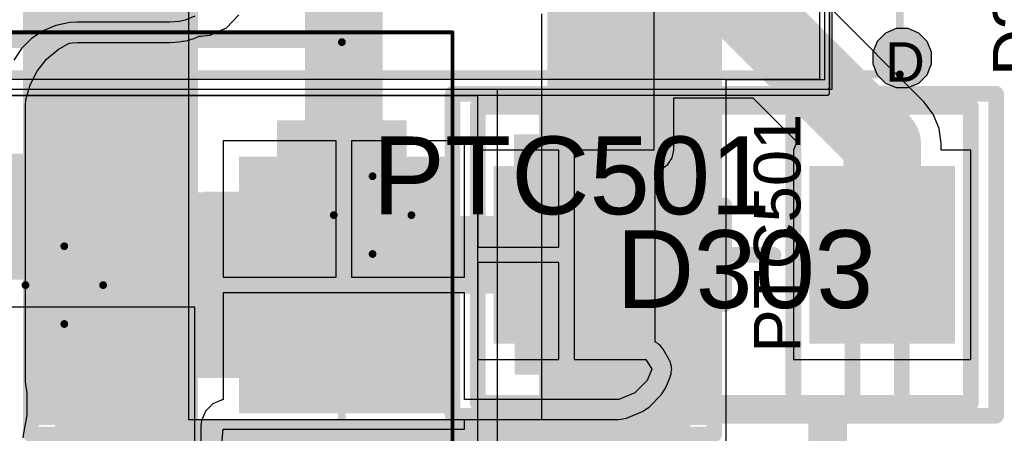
# Model space of a CAD drawing. Header units: inches. Extents: x -6 to 11.2, y -2.2 to 8.3.
# Tile 117 of 256: x 1.49 to 1.989, y 2.16 to 2.37. Entities that reach past the tile are written whole.
import ezdxf

# ---------------------------------------------------------------- set-up
doc = ezdxf.new("R2010")
doc.units = ezdxf.units.IN
doc.header["$MEASUREMENT"] = 0
for name, color, linetype in [('Board Layer Stack Bottom Overlay', 54, 'Continuous'), ('Board Layer Stack Bottom Solder', 6, 'Continuous'), ('Bottom Assembly', 56, 'Continuous'), ('Bottom Comp Body -Top13)-Comp Body -Bot14)', 56, 'Continuous'), ('Bottom Courtyard -Top15)-Courtyard -Bot16)', 56, 'Continuous'), ('Bottom Paste', 16, 'Continuous'), ('Drill Drawing', 1, 'Continuous'), ('Layer  6- Inner', 156, 'Continuous'), ('Layer 1- Top', 1, 'Continuous'), ('Layer 3- Inner', 16, 'Continuous'), ('Layer 4- Inner', 76, 'Continuous'), ('Layer 5- Inner', 90, 'Continuous'), ('Layer 7- PWR', 76, 'Continuous'), ('Layer 8- Bottom', 5, 'Continuous'), ('Top Assembly', 56, 'Continuous'), ('Top Comp Body -Top13)-Comp Body -Bot14)', 56, 'Continuous'), ('Top Component Center', 56, 'Continuous'), ('Top Courtyard -Top15)-Courtyard -Bot16)', 56, 'Continuous'), ('Top Overlay', 2, 'Continuous'), ('Top Paste', 8, 'Continuous'), ('Top Solder', 216, 'Continuous'), ('Via Holes', 16, 'Continuous')]:
    doc.layers.add(name, color=color, linetype=linetype)
doc.styles.add('Arial', font='txt', dxfattribs={"height": 0.2})

# ---------------------------------------------------------------- blocks, each defined once
blk = doc.blocks.new('1843622_B_44')
at = {"layer": 'Bottom Courtyard -Top15)-Courtyard -Bot16)'}
for points in [[(-0.13583, 0.15748, 0.00394, 0.00394, 0), (-0.13583, -0.20669, 0.00394, 0.00394, 0)], [(0.54921, 0.15748, 0.00394, 0.00394, 0), (-0.13583, 0.15748, 0.00394, 0.00394, 0)]]:
    blk.add_lwpolyline(points, format="xyseb", dxfattribs=at)
blk.add_lwpolyline([(-0.13681, 0.15748, 0.00197, 0.00197, 1), (-0.13484, 0.15748, 0.00197, 0.00197, 1)], format="xyseb", close=True, dxfattribs=at)
blk.add_lwpolyline([(-0.13681, 0.15748, 0.00197, 0.00197, 1), (-0.13484, 0.15748, 0.00197, 0.00197, 1)], format="xyseb", close=True, dxfattribs=at)
blk = doc.blocks.new('FP_2920L100PR_MFG_86')
at = {"layer": 'Layer 1- Top'}
for points in [[(-0.16929, 0.10433), (-0.09055, 0.10433), (-0.09055, -0.10433), (-0.16929, -0.10433)], [(0.09055, 0.10433), (0.16929, 0.10433), (0.16929, -0.10433), (0.09055, -0.10433)]]:
    blk.add_hatch(color=7, dxfattribs=at).paths.add_polyline_path(points)
at = {"layer": 'Top Paste'}
for points in [[(-0.16929, 0.10433), (-0.09055, 0.10433), (-0.09055, -0.10433), (-0.16929, -0.10433)], [(0.09055, 0.10433), (0.16929, 0.10433), (0.16929, -0.10433), (0.09055, -0.10433)]]:
    blk.add_hatch(color=8, dxfattribs=at).paths.add_polyline_path(points)
at = {"layer": 'Top Solder'}
for points in [[(-0.17126, 0.1063), (-0.08858, 0.1063), (-0.08858, -0.1063), (-0.17126, -0.1063)], [(0.08858, 0.1063), (0.17126, 0.1063), (0.17126, -0.1063), (0.08858, -0.1063)]]:
    blk.add_hatch(color=216, dxfattribs=at).paths.add_polyline_path(points)
at = {"layer": 'Top Assembly'}
for points in [[(-0.17323, 0.11102, 0.00787, 0.00787, 0), (0.17323, 0.11102, 0.00787, 0.00787, 0)], [(-0.17323, -0.11102, 0.00787, 0.00787, 0), (-0.17323, 0.11102, 0.00787, 0.00787, 0)], [(0.17323, -0.11102, 0.00787, 0.00787, 0), (0.17323, 0.11102, 0.00787, 0.00787, 0)], [(-0.17323, -0.11102, 0.00787, 0.00787, 0), (0.17323, -0.11102, 0.00787, 0.00787, 0)]]:
    blk.add_lwpolyline(points, format="xyseb", dxfattribs=at)
for points in [[(-0.1752, 0.11102, 0.00394, 0.00394, 1), (-0.17126, 0.11102, 0.00394, 0.00394, 1)], [(-0.1752, 0.11102, 0.00394, 0.00394, 1), (-0.17126, 0.11102, 0.00394, 0.00394, 1)], [(0.17126, 0.11102, 0.00394, 0.00394, 1), (0.1752, 0.11102, 0.00394, 0.00394, 1)], [(0.17126, 0.11102, 0.00394, 0.00394, 1), (0.1752, 0.11102, 0.00394, 0.00394, 1)], [(-0.1752, -0.11102, 0.00394, 0.00394, 1), (-0.17126, -0.11102, 0.00394, 0.00394, 1)], [(-0.1752, -0.11102, 0.00394, 0.00394, 1), (-0.17126, -0.11102, 0.00394, 0.00394, 1)], [(0.17126, -0.11102, 0.00394, 0.00394, 1), (0.1752, -0.11102, 0.00394, 0.00394, 1)], [(0.17126, -0.11102, 0.00394, 0.00394, 1), (0.1752, -0.11102, 0.00394, 0.00394, 1)]]:
    blk.add_lwpolyline(points, format="xyseb", close=True, dxfattribs=at)
at = {"layer": 'Top Comp Body -Top13)-Comp Body -Bot14)'}
for points in [[(-0.15709, 0.10709, 0.00787, 0.00787, 0), (0.15709, 0.10709, 0.00787, 0.00787, 0)], [(-0.15709, -0.10709, 0.00787, 0.00787, 0), (-0.15709, 0.10709, 0.00787, 0.00787, 0)], [(0.15709, -0.10709, 0.00787, 0.00787, 0), (0.15709, 0.10709, 0.00787, 0.00787, 0)], [(-0.15709, -0.10709, 0.00787, 0.00787, 0), (0.15709, -0.10709, 0.00787, 0.00787, 0)]]:
    blk.add_lwpolyline(points, format="xyseb", dxfattribs=at)
for points in [[(-0.15906, 0.10709, 0.00394, 0.00394, 1), (-0.15512, 0.10709, 0.00394, 0.00394, 1)], [(-0.15906, 0.10709, 0.00394, 0.00394, 1), (-0.15512, 0.10709, 0.00394, 0.00394, 1)], [(0.15512, 0.10709, 0.00394, 0.00394, 1), (0.15906, 0.10709, 0.00394, 0.00394, 1)], [(0.15512, 0.10709, 0.00394, 0.00394, 1), (0.15906, 0.10709, 0.00394, 0.00394, 1)], [(-0.15906, -0.10709, 0.00394, 0.00394, 1), (-0.15512, -0.10709, 0.00394, 0.00394, 1)], [(-0.15906, -0.10709, 0.00394, 0.00394, 1), (-0.15512, -0.10709, 0.00394, 0.00394, 1)], [(0.15512, -0.10709, 0.00394, 0.00394, 1), (0.15906, -0.10709, 0.00394, 0.00394, 1)], [(0.15512, -0.10709, 0.00394, 0.00394, 1), (0.15906, -0.10709, 0.00394, 0.00394, 1)]]:
    blk.add_lwpolyline(points, format="xyseb", close=True, dxfattribs=at)
at = {"layer": 'Top Component Center'}
for points in [[(0, -0.01969, 0.00394, 0.00394, 0), (0, 0.01969, 0.00394, 0.00394, 0)], [(-0.01969, 0, 0.00394, 0.00394, 0), (0.01969, 0, 0.00394, 0.00394, 0)]]:
    blk.add_lwpolyline(points, format="xyseb", dxfattribs=at)
for points in [[(-0.00098, 0.01969, 0.00197, 0.00197, 1), (0.00098, 0.01969, 0.00197, 0.00197, 1)], [(-0.02067, 0, 0.00197, 0.00197, 1), (-0.0187, 0, 0.00197, 0.00197, 1)], [(0.0187, 0, 0.00197, 0.00197, 1), (0.02067, 0, 0.00197, 0.00197, 1)], [(-0.00098, -0.01969, 0.00197, 0.00197, 1), (0.00098, -0.01969, 0.00197, 0.00197, 1)]]:
    blk.add_lwpolyline(points, format="xyseb", close=True, dxfattribs=at)
at = {"layer": 'Top Courtyard -Top15)-Courtyard -Bot16)'}
for points in [[(-0.17323, 0.11102, 0.00787, 0.00787, 0), (0.17323, 0.11102, 0.00787, 0.00787, 0)], [(-0.17323, -0.11102, 0.00787, 0.00787, 0), (-0.17323, 0.11102, 0.00787, 0.00787, 0)], [(0.17323, -0.11102, 0.00787, 0.00787, 0), (0.17323, 0.11102, 0.00787, 0.00787, 0)], [(-0.17323, -0.11102, 0.00787, 0.00787, 0), (0.17323, -0.11102, 0.00787, 0.00787, 0)]]:
    blk.add_lwpolyline(points, format="xyseb", dxfattribs=at)
for points in [[(-0.1752, 0.11102, 0.00394, 0.00394, 1), (-0.17126, 0.11102, 0.00394, 0.00394, 1)], [(-0.1752, 0.11102, 0.00394, 0.00394, 1), (-0.17126, 0.11102, 0.00394, 0.00394, 1)], [(0.17126, 0.11102, 0.00394, 0.00394, 1), (0.1752, 0.11102, 0.00394, 0.00394, 1)], [(0.17126, 0.11102, 0.00394, 0.00394, 1), (0.1752, 0.11102, 0.00394, 0.00394, 1)], [(-0.1752, -0.11102, 0.00394, 0.00394, 1), (-0.17126, -0.11102, 0.00394, 0.00394, 1)], [(-0.1752, -0.11102, 0.00394, 0.00394, 1), (-0.17126, -0.11102, 0.00394, 0.00394, 1)], [(0.17126, -0.11102, 0.00394, 0.00394, 1), (0.1752, -0.11102, 0.00394, 0.00394, 1)], [(0.17126, -0.11102, 0.00394, 0.00394, 1), (0.1752, -0.11102, 0.00394, 0.00394, 1)]]:
    blk.add_lwpolyline(points, format="xyseb", close=True, dxfattribs=at)
at = {"layer": 'Top Overlay'}
for points in [[(-0.07579, 0.10709, 0.00787, 0.00787, 0), (0.07579, 0.10709, 0.00787, 0.00787, 0)], [(-0.07579, -0.10709, 0.00787, 0.00787, 0), (0.07579, -0.10709, 0.00787, 0.00787, 0)]]:
    blk.add_lwpolyline(points, format="xyseb", dxfattribs=at)
for points in [[(-0.07776, 0.10709, 0.00394, 0.00394, 1), (-0.07382, 0.10709, 0.00394, 0.00394, 1)], [(0.07382, 0.10709, 0.00394, 0.00394, 1), (0.07776, 0.10709, 0.00394, 0.00394, 1)], [(-0.07776, -0.10709, 0.00394, 0.00394, 1), (-0.07382, -0.10709, 0.00394, 0.00394, 1)], [(0.07382, -0.10709, 0.00394, 0.00394, 1), (0.07776, -0.10709, 0.00394, 0.00394, 1)]]:
    blk.add_lwpolyline(points, format="xyseb", close=True, dxfattribs=at)
at = {"layer": 'Top Assembly', "style": 'Arial'}
blk.add_text('PTC501', height=0.03937, rotation=360, dxfattribs=at).set_placement((0, 0.00044))
blk = doc.blocks.new('SMB_SMC_COMBO_B_112')
at = {"layer": 'Board Layer Stack Bottom Solder'}
for points in [[(-0.08858, 0.06496), (-0.08858, -0.06496), (-0.19488, -0.06496), (-0.19488, 0.06496)], [(0.19488, 0.06496), (0.19488, -0.06496), (0.08858, -0.06496), (0.08858, 0.06496)]]:
    blk.add_hatch(color=6, dxfattribs=at).paths.add_polyline_path(points)
h = blk.add_hatch(color=6, dxfattribs=at)
edge = h.paths.add_edge_path()
edge.add_arc((-0.1, 0.045), 0.00197, 90, 180)
edge.add_line((-0.10197, 0.045), (-0.10197, -0.045))
edge.add_arc((-0.1, -0.045), 0.00197, 180, 270)
edge.add_line((-0.1, -0.04697), (-0.035, -0.04697))
edge.add_arc((-0.035, -0.045), 0.00197, 270, 360)
edge.add_line((-0.03303, -0.045), (-0.03303, 0.045))
edge.add_arc((-0.035, 0.045), 0.00197, 0, 90)
edge.add_line((-0.035, 0.04697), (-0.1, 0.04697))
h = blk.add_hatch(color=6, dxfattribs=at)
edge = h.paths.add_edge_path()
edge.add_arc((0.035, 0.045), 0.00197, 90, 180)
edge.add_line((0.03303, 0.045), (0.03303, -0.045))
edge.add_arc((0.035, -0.045), 0.00197, 180, 270)
edge.add_line((0.035, -0.04697), (0.095, -0.04697))
edge.add_arc((0.095, -0.045), 0.00197, 270, 360)
edge.add_line((0.09697, -0.045), (0.09697, 0.045))
edge.add_arc((0.095, 0.045), 0.00197, 0, 90)
edge.add_line((0.095, 0.04697), (0.035, 0.04697))
at = {"layer": 'Bottom Paste'}
for points in [[(-0.09055, 0.06299), (-0.09055, -0.06299), (-0.19291, -0.06299), (-0.19291, 0.06299)], [(0.19291, 0.06299), (0.19291, -0.06299), (0.09055, -0.06299), (0.09055, 0.06299)]]:
    blk.add_hatch(color=16, dxfattribs=at).paths.add_polyline_path(points)
at = {"layer": 'Layer 8- Bottom'}
for points in [[(-0.09055, 0.06299), (-0.09055, -0.06299), (-0.19291, -0.06299), (-0.19291, 0.06299)], [(0.19291, 0.06299), (0.19291, -0.06299), (0.09055, -0.06299), (0.09055, 0.06299)], [(-0.1, -0.045), (-0.035, -0.045), (-0.035, 0.045), (-0.1, 0.045)], [(0.035, -0.045), (0.095, -0.045), (0.095, 0.045), (0.035, 0.045)]]:
    blk.add_hatch(color=7, dxfattribs=at).paths.add_polyline_path(points)
at = {"layer": 'Board Layer Stack Bottom Overlay'}
for points in [[(-0.14173, 0.12402, 0.00787, 0.00787, 0), (-0.14173, 0.07874, 0.00787, 0.00787, 0)], [(0.14173, 0.12402, 0.00787, 0.00787, 0), (-0.14173, 0.12402, 0.00787, 0.00787, 0)], [(0.14173, 0.12402, 0.00787, 0.00787, 0), (0.14173, 0.07874, 0.00787, 0.00787, 0)], [(-0.14173, -0.07874, 0.00787, 0.00787, 0), (-0.14173, -0.12402, 0.00787, 0.00787, 0)], [(0.14173, -0.07874, 0.00787, 0.00787, 0), (0.14173, -0.12402, 0.00787, 0.00787, 0)], [(0.14173, -0.12402, 0.00787, 0.00787, 0), (-0.14173, -0.12402, 0.00787, 0.00787, 0)]]:
    blk.add_lwpolyline(points, format="xyseb", dxfattribs=at)
for points in [[(-0.1437, 0.12402, 0.00394, 0.00394, 1), (-0.13976, 0.12402, 0.00394, 0.00394, 1)], [(-0.1437, 0.12402, 0.00394, 0.00394, 1), (-0.13976, 0.12402, 0.00394, 0.00394, 1)], [(0.13976, 0.12402, 0.00394, 0.00394, 1), (0.1437, 0.12402, 0.00394, 0.00394, 1)], [(0.13976, 0.12402, 0.00394, 0.00394, 1), (0.1437, 0.12402, 0.00394, 0.00394, 1)], [(-0.1437, 0.07874, 0.00394, 0.00394, 1), (-0.13976, 0.07874, 0.00394, 0.00394, 1)], [(0.13976, 0.07874, 0.00394, 0.00394, 1), (0.1437, 0.07874, 0.00394, 0.00394, 1)], [(-0.1437, -0.07874, 0.00394, 0.00394, 1), (-0.13976, -0.07874, 0.00394, 0.00394, 1)], [(0.13976, -0.07874, 0.00394, 0.00394, 1), (0.1437, -0.07874, 0.00394, 0.00394, 1)], [(-0.1437, -0.12402, 0.00394, 0.00394, 1), (-0.13976, -0.12402, 0.00394, 0.00394, 1)], [(-0.1437, -0.12402, 0.00394, 0.00394, 1), (-0.13976, -0.12402, 0.00394, 0.00394, 1)], [(0.13976, -0.12402, 0.00394, 0.00394, 1), (0.1437, -0.12402, 0.00394, 0.00394, 1)], [(0.13976, -0.12402, 0.00394, 0.00394, 1), (0.1437, -0.12402, 0.00394, 0.00394, 1)]]:
    blk.add_lwpolyline(points, format="xyseb", close=True, dxfattribs=at)
at = {"layer": 'Bottom Comp Body -Top13)-Comp Body -Bot14)'}
for points in [[(-0.14075, 0.12303, 0.00394, 0.00394, 0), (-0.14075, -0.12303, 0.00394, 0.00394, 0)], [(0.14075, 0.12303, 0.00394, 0.00394, 0), (-0.14075, 0.12303, 0.00394, 0.00394, 0)], [(0.14075, 0.12303, 0.00394, 0.00394, 0), (0.14075, -0.12303, 0.00394, 0.00394, 0)], [(0.14075, -0.12303, 0.00394, 0.00394, 0), (-0.14075, -0.12303, 0.00394, 0.00394, 0)]]:
    blk.add_lwpolyline(points, format="xyseb", dxfattribs=at)
for points in [[(-0.14173, 0.12303, 0.00197, 0.00197, 1), (-0.13976, 0.12303, 0.00197, 0.00197, 1)], [(-0.14173, 0.12303, 0.00197, 0.00197, 1), (-0.13976, 0.12303, 0.00197, 0.00197, 1)], [(0.13976, 0.12303, 0.00197, 0.00197, 1), (0.14173, 0.12303, 0.00197, 0.00197, 1)], [(0.13976, 0.12303, 0.00197, 0.00197, 1), (0.14173, 0.12303, 0.00197, 0.00197, 1)], [(-0.14173, -0.12303, 0.00197, 0.00197, 1), (-0.13976, -0.12303, 0.00197, 0.00197, 1)], [(-0.14173, -0.12303, 0.00197, 0.00197, 1), (-0.13976, -0.12303, 0.00197, 0.00197, 1)], [(0.13976, -0.12303, 0.00197, 0.00197, 1), (0.14173, -0.12303, 0.00197, 0.00197, 1)], [(0.13976, -0.12303, 0.00197, 0.00197, 1), (0.14173, -0.12303, 0.00197, 0.00197, 1)]]:
    blk.add_lwpolyline(points, format="xyseb", close=True, dxfattribs=at)
at = {"layer": 'Bottom Courtyard -Top15)-Courtyard -Bot16)'}
for points in [[(0.19685, 0.12795, 0.00197, 0.00197, 0), (-0.19685, 0.12795, 0.00197, 0.00197, 0)], [(-0.19685, 0.12795, 0.00197, 0.00197, 0), (-0.19685, -0.12795, 0.00197, 0.00197, 0)], [(0.19685, 0.12795, 0.00197, 0.00197, 0), (0.19685, -0.12795, 0.00197, 0.00197, 0)], [(0, 0.01969, 0.00394, 0.00394, 0), (0, -0.01969, 0.00394, 0.00394, 0)], [(0.01969, 0, 0.00394, 0.00394, 0), (-0.01969, 0, 0.00394, 0.00394, 0)], [(0.19685, -0.12795, 0.00197, 0.00197, 0), (-0.19685, -0.12795, 0.00197, 0.00197, 0)]]:
    blk.add_lwpolyline(points, format="xyseb", dxfattribs=at)
for points in [[(-0.19734, 0.12795, 0.000984, 0.000984, 1), (-0.19636, 0.12795, 0.000984, 0.000984, 1)], [(-0.19734, 0.12795, 0.000984, 0.000984, 1), (-0.19636, 0.12795, 0.000984, 0.000984, 1)], [(0.19636, 0.12795, 0.000984, 0.000984, 1), (0.19734, 0.12795, 0.000984, 0.000984, 1)], [(0.19636, 0.12795, 0.000984, 0.000984, 1), (0.19734, 0.12795, 0.000984, 0.000984, 1)], [(-0.00098, 0.01969, 0.00197, 0.00197, 1), (0.00098, 0.01969, 0.00197, 0.00197, 1)], [(-0.02067, 0, 0.00197, 0.00197, 1), (-0.0187, 0, 0.00197, 0.00197, 1)], [(0.0187, 0, 0.00197, 0.00197, 1), (0.02067, 0, 0.00197, 0.00197, 1)], [(-0.00098, -0.01969, 0.00197, 0.00197, 1), (0.00098, -0.01969, 0.00197, 0.00197, 1)], [(-0.19734, -0.12795, 0.000984, 0.000984, 1), (-0.19636, -0.12795, 0.000984, 0.000984, 1)], [(-0.19734, -0.12795, 0.000984, 0.000984, 1), (-0.19636, -0.12795, 0.000984, 0.000984, 1)], [(0.19636, -0.12795, 0.000984, 0.000984, 1), (0.19734, -0.12795, 0.000984, 0.000984, 1)], [(0.19636, -0.12795, 0.000984, 0.000984, 1), (0.19734, -0.12795, 0.000984, 0.000984, 1)]]:
    blk.add_lwpolyline(points, format="xyseb", close=True, dxfattribs=at)
blk = doc.blocks.new('L16215_M_____B_354')
at = {"layer": 'Board Layer Stack Bottom Solder'}
for points in [[(-0.04303, 0.04497), (-0.04303, -0.04497), (-0.11697, -0.04497), (-0.11697, 0.04497)], [(0.11697, 0.04497), (0.11697, -0.04497), (0.04303, -0.04497), (0.04303, 0.04497)]]:
    blk.add_hatch(color=6, dxfattribs=at).paths.add_polyline_path(points)
at = {"layer": 'Bottom Paste'}
for points in [[(-0.045, 0.043), (-0.045, -0.043), (-0.115, -0.043), (-0.115, 0.043)], [(0.115, 0.043), (0.115, -0.043), (0.045, -0.043), (0.045, 0.043)]]:
    blk.add_hatch(color=16, dxfattribs=at).paths.add_polyline_path(points)
at = {"layer": 'Layer 8- Bottom'}
for points in [[(-0.045, 0.043), (-0.045, -0.043), (-0.115, -0.043), (-0.115, 0.043)], [(0.115, 0.043), (0.115, -0.043), (0.045, -0.043), (0.045, 0.043)]]:
    blk.add_hatch(color=7, dxfattribs=at).paths.add_polyline_path(points)
at = {"layer": 'Board Layer Stack Bottom Overlay'}
for points in [[(-0.125, -0.075, 0.008, 0.008, 0), (-0.125, 0.075, 0.008, 0.008, 0)], [(-0.125, 0.075, 0.008, 0.008, 0), (0.125, 0.075, 0.008, 0.008, 0)], [(0.125, -0.075, 0.008, 0.008, 0), (0.125, 0.075, 0.008, 0.008, 0)], [(0.035, -0.07, 0.008, 0.008, 0), (0.035, 0.07, 0.008, 0.008, 0)], [(-0.125, -0.075, 0.008, 0.008, 0), (0.125, -0.075, 0.008, 0.008, 0)]]:
    blk.add_lwpolyline(points, format="xyseb", dxfattribs=at)
for points in [[(-0.127, 0.075, 0.004, 0.004, 1), (-0.123, 0.075, 0.004, 0.004, 1)], [(-0.127, 0.075, 0.004, 0.004, 1), (-0.123, 0.075, 0.004, 0.004, 1)], [(0.123, 0.075, 0.004, 0.004, 1), (0.127, 0.075, 0.004, 0.004, 1)], [(0.123, 0.075, 0.004, 0.004, 1), (0.127, 0.075, 0.004, 0.004, 1)], [(0.033, 0.07, 0.004, 0.004, 1), (0.037, 0.07, 0.004, 0.004, 1)], [(0.033, -0.07, 0.004, 0.004, 1), (0.037, -0.07, 0.004, 0.004, 1)], [(-0.127, -0.075, 0.004, 0.004, 1), (-0.123, -0.075, 0.004, 0.004, 1)], [(-0.127, -0.075, 0.004, 0.004, 1), (-0.123, -0.075, 0.004, 0.004, 1)], [(0.123, -0.075, 0.004, 0.004, 1), (0.127, -0.075, 0.004, 0.004, 1)], [(0.123, -0.075, 0.004, 0.004, 1), (0.127, -0.075, 0.004, 0.004, 1)]]:
    blk.add_lwpolyline(points, format="xyseb", close=True, dxfattribs=at)
at = {"layer": 'Bottom Assembly'}
for points in [[(-0.08996, -0.07756, 0.00787, 0.00787, 0), (-0.08996, 0.07756, 0.00787, 0.00787, 0)], [(-0.08996, 0.07756, 0.00787, 0.00787, 0), (0.08996, 0.07756, 0.00787, 0.00787, 0)], [(0.065, -0.07756, 0.00787, 0.00787, 0), (0.065, 0.07756, 0.00787, 0.00787, 0)], [(0.08996, -0.07756, 0.00787, 0.00787, 0), (0.08996, 0.07756, 0.00787, 0.00787, 0)], [(-0.105, 0.035, 0.00787, 0.00787, 0), (-0.09, 0.035, 0.00787, 0.00787, 0)], [(-0.105, -0.035, 0.00787, 0.00787, 0), (-0.105, 0.035, 0.00787, 0.00787, 0)], [(0.09, 0.035, 0.00787, 0.00787, 0), (0.105, 0.035, 0.00787, 0.00787, 0)], [(0.105, -0.035, 0.00787, 0.00787, 0), (0.105, 0.035, 0.00787, 0.00787, 0)], [(-0.105, -0.035, 0.00787, 0.00787, 0), (-0.09, -0.035, 0.00787, 0.00787, 0)], [(0.09, -0.035, 0.00787, 0.00787, 0), (0.105, -0.035, 0.00787, 0.00787, 0)], [(-0.08996, -0.07756, 0.00787, 0.00787, 0), (0.08996, -0.07756, 0.00787, 0.00787, 0)]]:
    blk.add_lwpolyline(points, format="xyseb", dxfattribs=at)
for points in [[(-0.09193, 0.07756, 0.00394, 0.00394, 1), (-0.08799, 0.07756, 0.00394, 0.00394, 1)], [(-0.09193, 0.07756, 0.00394, 0.00394, 1), (-0.08799, 0.07756, 0.00394, 0.00394, 1)], [(0.06303, 0.07756, 0.00394, 0.00394, 1), (0.06697, 0.07756, 0.00394, 0.00394, 1)], [(0.08799, 0.07756, 0.00394, 0.00394, 1), (0.09193, 0.07756, 0.00394, 0.00394, 1)], [(0.08799, 0.07756, 0.00394, 0.00394, 1), (0.09193, 0.07756, 0.00394, 0.00394, 1)], [(-0.10697, 0.035, 0.00394, 0.00394, 1), (-0.10303, 0.035, 0.00394, 0.00394, 1)], [(-0.10697, 0.035, 0.00394, 0.00394, 1), (-0.10303, 0.035, 0.00394, 0.00394, 1)], [(-0.09197, 0.035, 0.00394, 0.00394, 1), (-0.08803, 0.035, 0.00394, 0.00394, 1)], [(0.08803, 0.035, 0.00394, 0.00394, 1), (0.09197, 0.035, 0.00394, 0.00394, 1)], [(0.10303, 0.035, 0.00394, 0.00394, 1), (0.10697, 0.035, 0.00394, 0.00394, 1)], [(0.10303, 0.035, 0.00394, 0.00394, 1), (0.10697, 0.035, 0.00394, 0.00394, 1)], [(-0.10697, -0.035, 0.00394, 0.00394, 1), (-0.10303, -0.035, 0.00394, 0.00394, 1)], [(-0.10697, -0.035, 0.00394, 0.00394, 1), (-0.10303, -0.035, 0.00394, 0.00394, 1)], [(-0.09197, -0.035, 0.00394, 0.00394, 1), (-0.08803, -0.035, 0.00394, 0.00394, 1)], [(0.08803, -0.035, 0.00394, 0.00394, 1), (0.09197, -0.035, 0.00394, 0.00394, 1)], [(0.10303, -0.035, 0.00394, 0.00394, 1), (0.10697, -0.035, 0.00394, 0.00394, 1)], [(0.10303, -0.035, 0.00394, 0.00394, 1), (0.10697, -0.035, 0.00394, 0.00394, 1)], [(-0.09193, -0.07756, 0.00394, 0.00394, 1), (-0.08799, -0.07756, 0.00394, 0.00394, 1)], [(-0.09193, -0.07756, 0.00394, 0.00394, 1), (-0.08799, -0.07756, 0.00394, 0.00394, 1)], [(0.06303, -0.07756, 0.00394, 0.00394, 1), (0.06697, -0.07756, 0.00394, 0.00394, 1)], [(0.08799, -0.07756, 0.00394, 0.00394, 1), (0.09193, -0.07756, 0.00394, 0.00394, 1)], [(0.08799, -0.07756, 0.00394, 0.00394, 1), (0.09193, -0.07756, 0.00394, 0.00394, 1)]]:
    blk.add_lwpolyline(points, format="xyseb", close=True, dxfattribs=at)
at = {"layer": 'Bottom Comp Body -Top13)-Comp Body -Bot14)'}
for points in [[(-0.08996, -0.07756, 0.00787, 0.00787, 0), (-0.08996, 0.07756, 0.00787, 0.00787, 0)], [(-0.08996, 0.07756, 0.00787, 0.00787, 0), (0.08996, 0.07756, 0.00787, 0.00787, 0)], [(0.08996, -0.07756, 0.00787, 0.00787, 0), (0.08996, 0.07756, 0.00787, 0.00787, 0)], [(-0.08996, -0.07756, 0.00787, 0.00787, 0), (0.08996, -0.07756, 0.00787, 0.00787, 0)]]:
    blk.add_lwpolyline(points, format="xyseb", dxfattribs=at)
for points in [[(-0.09193, 0.07756, 0.00394, 0.00394, 1), (-0.08799, 0.07756, 0.00394, 0.00394, 1)], [(-0.09193, 0.07756, 0.00394, 0.00394, 1), (-0.08799, 0.07756, 0.00394, 0.00394, 1)], [(0.08799, 0.07756, 0.00394, 0.00394, 1), (0.09193, 0.07756, 0.00394, 0.00394, 1)], [(0.08799, 0.07756, 0.00394, 0.00394, 1), (0.09193, 0.07756, 0.00394, 0.00394, 1)], [(-0.09193, -0.07756, 0.00394, 0.00394, 1), (-0.08799, -0.07756, 0.00394, 0.00394, 1)], [(-0.09193, -0.07756, 0.00394, 0.00394, 1), (-0.08799, -0.07756, 0.00394, 0.00394, 1)], [(0.08799, -0.07756, 0.00394, 0.00394, 1), (0.09193, -0.07756, 0.00394, 0.00394, 1)], [(0.08799, -0.07756, 0.00394, 0.00394, 1), (0.09193, -0.07756, 0.00394, 0.00394, 1)]]:
    blk.add_lwpolyline(points, format="xyseb", close=True, dxfattribs=at)
at = {"layer": 'Bottom Courtyard -Top15)-Courtyard -Bot16)'}
for points in [[(-0.1378, -0.0815, 0.00787, 0.00787, 0), (-0.1378, 0.0815, 0.00787, 0.00787, 0)], [(-0.1378, 0.0815, 0.00787, 0.00787, 0), (0.1378, 0.0815, 0.00787, 0.00787, 0)], [(0.1378, -0.0815, 0.00787, 0.00787, 0), (0.1378, 0.0815, 0.00787, 0.00787, 0)], [(0, -0.025, 0.00787, 0.00787, 0), (0, 0.025, 0.00787, 0.00787, 0)], [(-0.025, 0, 0.00787, 0.00787, 0), (0.025, 0, 0.00787, 0.00787, 0)], [(-0.1378, -0.0815, 0.00787, 0.00787, 0), (0.1378, -0.0815, 0.00787, 0.00787, 0)]]:
    blk.add_lwpolyline(points, format="xyseb", dxfattribs=at)
for points in [[(-0.13976, 0.0815, 0.00394, 0.00394, 1), (-0.13583, 0.0815, 0.00394, 0.00394, 1)], [(-0.13976, 0.0815, 0.00394, 0.00394, 1), (-0.13583, 0.0815, 0.00394, 0.00394, 1)], [(0.13583, 0.0815, 0.00394, 0.00394, 1), (0.13976, 0.0815, 0.00394, 0.00394, 1)], [(0.13583, 0.0815, 0.00394, 0.00394, 1), (0.13976, 0.0815, 0.00394, 0.00394, 1)], [(-0.00197, 0.025, 0.00394, 0.00394, 1), (0.00197, 0.025, 0.00394, 0.00394, 1)], [(-0.02697, 0, 0.00394, 0.00394, 1), (-0.02303, 0, 0.00394, 0.00394, 1)], [(0.02303, 0, 0.00394, 0.00394, 1), (0.02697, 0, 0.00394, 0.00394, 1)], [(-0.00197, -0.025, 0.00394, 0.00394, 1), (0.00197, -0.025, 0.00394, 0.00394, 1)], [(-0.13976, -0.0815, 0.00394, 0.00394, 1), (-0.13583, -0.0815, 0.00394, 0.00394, 1)], [(-0.13976, -0.0815, 0.00394, 0.00394, 1), (-0.13583, -0.0815, 0.00394, 0.00394, 1)], [(0.13583, -0.0815, 0.00394, 0.00394, 1), (0.13976, -0.0815, 0.00394, 0.00394, 1)], [(0.13583, -0.0815, 0.00394, 0.00394, 1), (0.13976, -0.0815, 0.00394, 0.00394, 1)]]:
    blk.add_lwpolyline(points, format="xyseb", close=True, dxfattribs=at)
at = {"layer": 'Bottom Assembly', "style": 'Arial', "text_generation_flag": 2}
blk.add_text('D303', height=0.03937, rotation=180, dxfattribs=at).set_placement((-0.05491, 0.01243))

msp = doc.modelspace()

# ---------------------------------------------------------------- hatches: boundary and pattern name
at = {"layer": 'Layer 1- Top'}
h = msp.add_hatch(color=7, dxfattribs=at)
edge = h.paths.add_edge_path()
edge.add_arc((1.93701, 2.35039), 0.00984, 0, 360)
msp.add_hatch(color=7, dxfattribs=at).paths.add_polyline_path([(1.46968, 2.23819), (1.52598, 2.23819), (1.52598, 2.30197), (1.46968, 2.30197)])
at = {"layer": 'Layer 3- Inner'}
h = msp.add_hatch(color=7, dxfattribs=at)
edge = h.paths.add_edge_path()
edge.add_arc((1.93701, 2.35039), 0.00984, 0, 360)
at = {"layer": 'Layer 5- Inner'}
h = msp.add_hatch(color=7, dxfattribs=at)
edge = h.paths.add_edge_path()
edge.add_arc((1.93701, 2.35039), 0.00984, 0, 360)
at = {"layer": 'Layer 7- PWR'}
h = msp.add_hatch(color=7, dxfattribs=at)
edge = h.paths.add_edge_path()
edge.add_arc((1.93701, 2.35039), 0.01492, 0, 360)
at = {"layer": 'Layer 8- Bottom'}
h = msp.add_hatch(color=7, dxfattribs=at)
edge = h.paths.add_edge_path()
edge.add_arc((1.93701, 2.35039), 0.00984, 0, 360)
for points in [[(1.62008, 2.2878), (1.68583, 2.2878), (1.68583, 2.3189), (1.62008, 2.3189)], [(1.74016, 2.28583), (1.78937, 2.28583), (1.78937, 2.31181), (1.74016, 2.31181)], [(1.58268, 2.18858), (1.62205, 2.18858), (1.62205, 2.28268), (1.58268, 2.28268)], [(1.74055, 2.19016), (1.7878, 2.19016), (1.7878, 2.22323), (1.74055, 2.22323)]]:
    msp.add_hatch(color=7, dxfattribs=at).paths.add_polyline_path(points)
at = {"layer": 'Via Holes'}
h = msp.add_hatch(color=7, dxfattribs=at)
edge = h.paths.add_edge_path()
edge.add_arc((1.93701, 2.35039), 0.00492, 0, 360)

# ---------------------------------------------------------------- linework, layer by layer
at = {"layer": 'Layer  6- Inner'}
for p, q in [((1.90039, 2.33543), (1.90039, 2.72021)), ((1.92856, 2.36304), (1.92436, 2.35885)), ((1.93404, 2.36531), (1.92856, 2.36304)), ((1.93998, 2.36531), (1.93404, 2.36531)), ((1.94546, 2.36304), (1.93998, 2.36531)), ((1.94966, 2.35885), (1.94546, 2.36304)), ((1.92436, 2.35885), (1.92209, 2.35336)), ((1.95193, 2.35336), (1.94966, 2.35885)), ((1.92209, 2.35336), (1.92209, 2.34743)), ((1.95193, 2.34743), (1.95193, 2.35336)), ((1.92209, 2.34743), (1.92436, 2.34194)), ((1.94966, 2.34194), (1.95193, 2.34743)), ((1.92436, 2.34194), (1.92856, 2.33774)), ((1.94546, 2.33774), (1.94966, 2.34194)), ((1.92856, 2.33774), (1.93404, 2.33547)), ((1.93998, 2.33547), (1.94546, 2.33774)), ((1.29443, 2.33465), (1.89961, 2.33465)), ((1.89961, 2.33465), (1.90039, 2.33543)), ((1.93404, 2.33547), (1.93998, 2.33547))]:
    msp.add_line(p, q, dxfattribs=at)
at = {"layer": 'Layer 1- Top'}
for p, q in [((1.89784, 2.33949), (1.89784, 2.72021)), ((1.5752, 2.3748), (1.5752, 2.16732)), ((1.75433, 2.16732), (1.75433, 2.37283)), ((1.8478, 2.15654), (1.8478, 2.33949)), ((1.8478, 2.33949), (1.89784, 2.33949)), ((1.57835, 2.22421), (1.42638, 2.22421)), ((1.57835, 2.13504), (1.57835, 2.22421)), ((1.5752, 2.16732), (1.75433, 2.16732))]:
    msp.add_line(p, q, dxfattribs=at)
for points in [[(1.79843, 2.27087, 0.05512, 0.05512, 0), (1.79843, 2.49803, 0.05512, 0.05512, 0)], [(1.44898, 2.27087, 0.02362, 0.02362, 0), (1.53858, 2.27087, 0.02362, 0.02362, 0)], [(1.53858, 2.27087, 0.02362, 0.02362, 0), (1.54291, 2.27087, 0.02362, 0.02362, 0)]]:
    msp.add_lwpolyline(points, format="xyseb", dxfattribs=at)
for points in [[(1.78465, 2.27087, 0.02756, 0.02756, 1), (1.8122, 2.27087, 0.02756, 0.02756, 1)], [(1.53268, 2.27087, 0.01181, 0.01181, 1), (1.54449, 2.27087, 0.01181, 0.01181, 1)], [(1.53268, 2.27087, 0.01181, 0.01181, 1), (1.54449, 2.27087, 0.01181, 0.01181, 1)], [(1.53701, 2.27087, 0.01181, 0.01181, 1), (1.54882, 2.27087, 0.01181, 0.01181, 1)]]:
    msp.add_lwpolyline(points, format="xyseb", close=True, dxfattribs=at)
at = {"layer": 'Layer 3- Inner'}
for p, q in [((1.89528, 2.33976), (1.89528, 2.72021)), ((1.29658, 2.33976), (1.89528, 2.33976))]:
    msp.add_line(p, q, dxfattribs=at)
at = {"layer": 'Layer 4- Inner'}
for p, q in [((1.90157, 2.33465), (1.90157, 2.39724)), ((1.92856, 2.36304), (1.92436, 2.35885)), ((1.93404, 2.36531), (1.92856, 2.36304)), ((1.93998, 2.36531), (1.93404, 2.36531)), ((1.94546, 2.36304), (1.93998, 2.36531)), ((1.94966, 2.35885), (1.94546, 2.36304)), ((1.92436, 2.35885), (1.92209, 2.35336)), ((1.95193, 2.35336), (1.94966, 2.35885)), ((1.92209, 2.35336), (1.92209, 2.34743)), ((1.95193, 2.34743), (1.95193, 2.35336)), ((1.92209, 2.34743), (1.92436, 2.34194)), ((1.94966, 2.34194), (1.95193, 2.34743)), ((1.92436, 2.34194), (1.92856, 2.33774)), ((1.94546, 2.33774), (1.94966, 2.34194)), ((1.92856, 2.33774), (1.93404, 2.33547)), ((1.93998, 2.33547), (1.94546, 2.33774)), ((1.29037, 2.3315), (1.72169, 2.3315)), ((1.72169, 2.3315), (1.72169, 1.97953)), ((1.73189, 1.97953), (1.73189, 2.33465)), ((1.73189, 2.33465), (1.90157, 2.33465)), ((1.93404, 2.33547), (1.93998, 2.33547))]:
    msp.add_line(p, q, dxfattribs=at)
at = {"layer": 'Layer 5- Inner'}
for p, q in [((1.90011, 2.33235), (1.90011, 2.72021)), ((1.29057, 2.33156), (1.89932, 2.33156)), ((1.89932, 2.33156), (1.90011, 2.33235))]:
    msp.add_line(p, q, dxfattribs=at)
at = {"layer": 'Layer 8- Bottom'}
for p, q in [((1.81102, 2.38049), (1.81102, 2.32655)), ((1.94802, 2.32818), (1.89993, 2.37627)), ((1.57843, 2.37155), (1.57356, 2.36953)), ((1.59441, 2.36569), (1.60071, 2.37232)), ((1.50799, 2.36694), (1.50143, 2.36423)), ((1.51495, 2.36833), (1.50799, 2.36694)), ((1.5185, 2.3685), (1.51495, 2.36833)), ((1.56575, 2.3685), (1.5185, 2.3685)), ((1.57062, 2.36895), (1.56575, 2.3685)), ((1.56575, 2.3685), (1.56575, 2.3685)), ((1.56575, 2.3685), (1.56575, 2.3685)), ((1.57356, 2.36953), (1.57062, 2.36895)), ((1.50143, 2.36423), (1.49553, 2.36028)), ((1.57746, 2.36011), (1.58061, 2.36142)), ((1.58061, 2.36142), (1.5815, 2.36142)), ((1.5815, 2.36142), (1.58605, 2.36198)), ((1.58605, 2.36198), (1.59441, 2.36569)), ((1.49553, 2.36028), (1.4905, 2.35526)), ((1.50913, 2.35481), (1.51461, 2.35787)), ((1.51461, 2.35787), (1.5162, 2.35818)), ((1.5162, 2.35818), (1.51875, 2.35831)), ((1.51875, 2.35831), (1.56575, 2.35831)), ((1.56575, 2.35831), (1.56621, 2.3584)), ((1.56621, 2.3584), (1.56667, 2.35835)), ((1.56667, 2.35835), (1.57154, 2.35879)), ((1.57154, 2.35879), (1.57206, 2.35895)), ((1.57206, 2.35895), (1.57261, 2.35895)), ((1.57261, 2.35895), (1.57554, 2.35953)), ((1.57554, 2.35953), (1.57647, 2.35992)), ((1.57647, 2.35992), (1.57746, 2.36011)), ((1.4905, 2.35526), (1.48656, 2.34936)), ((1.5032, 2.34979), (1.50913, 2.35481)), ((1.49838, 2.3437), (1.5032, 2.34979)), ((1.49483, 2.33679), (1.49838, 2.3437)), ((1.4927, 2.32932), (1.49483, 2.33679)), ((1.49248, 2.32655), (1.4927, 2.32932)), ((1.49248, 2.31807), (1.49248, 2.32655)), ((1.81102, 2.32655), (1.81102, 2.30379)), ((1.82122, 2.30379), (1.82122, 2.33022)), ((1.82122, 2.33022), (1.86129, 2.33022)), ((1.86129, 2.33022), (1.88357, 2.30794)), ((1.95278, 2.32198), (1.94802, 2.32818)), ((1.95577, 2.31476), (1.95278, 2.32198)), ((1.49252, 2.31772), (1.49248, 2.31807)), ((1.49252, 2.1864), (1.49252, 2.31772)), ((1.95679, 2.30701), (1.95577, 2.31476)), ((1.65, 2.30843), (1.59276, 2.30843)), ((1.59276, 2.30843), (1.59276, 2.23937)), ((1.65, 2.23937), (1.65, 2.30843)), ((1.71512, 2.30843), (1.65787, 2.30843)), ((1.65787, 2.30843), (1.65787, 2.23937)), ((1.71512, 2.23937), (1.71512, 2.30843)), ((1.88357, 2.30794), (1.88185, 2.30379)), ((1.95679, 2.30379), (1.95679, 2.30701)), ((1.76291, 2.30379), (1.72185, 2.30379)), ((1.72185, 2.30379), (1.72185, 2.25472)), ((1.76291, 2.25472), (1.76291, 2.30379)), ((1.81102, 2.30379), (1.77079, 2.30379)), ((1.77079, 2.30379), (1.77079, 2.25079)), ((1.82044, 2.29989), (1.82122, 2.30379)), ((1.88185, 2.30379), (1.88185, 2.30379)), ((1.88185, 2.30379), (1.88185, 2.19779)), ((1.97185, 2.30379), (1.95679, 2.30379)), ((1.97185, 2.19779), (1.97185, 2.30379)), ((1.81493, 2.29437), (1.81823, 2.29658)), ((1.81823, 2.29658), (1.82044, 2.29989)), ((1.81185, 2.29376), (1.81493, 2.29437)), ((1.81185, 2.20661), (1.81185, 2.29376)), ((1.72185, 2.25472), (1.76291, 2.25472)), ((1.76291, 2.24685), (1.72185, 2.24685)), ((1.72185, 2.24685), (1.72185, 2.19779)), ((1.76291, 2.19779), (1.76291, 2.24685)), ((1.77079, 2.25079), (1.77079, 2.19779)), ((1.59276, 2.23937), (1.65, 2.23937)), ((1.65787, 2.23937), (1.71512, 2.23937)), ((1.65394, 2.2315), (1.59276, 2.2315)), ((1.59276, 2.2315), (1.59276, 2.17735)), ((1.71512, 2.2315), (1.65394, 2.2315)), ((1.71512, 2.17756), (1.71512, 2.2315)), ((1.81203, 2.2065), (1.81185, 2.20661)), ((1.81318, 2.20594), (1.81203, 2.2065)), ((1.81366, 2.2054), (1.81318, 2.20594)), ((1.81427, 2.205), (1.81366, 2.2054)), ((1.81498, 2.20393), (1.81427, 2.205)), ((1.81583, 2.20298), (1.81498, 2.20393)), ((1.81879, 2.19798), (1.81583, 2.20298)), ((1.72185, 2.19779), (1.76291, 2.19779)), ((1.77079, 2.19779), (1.80706, 2.19779)), ((1.80706, 2.19779), (1.81002, 2.19279)), ((1.81903, 2.19729), (1.81879, 2.19798)), ((1.81944, 2.19669), (1.81903, 2.19729)), ((1.81969, 2.19543), (1.81944, 2.19669)), ((1.88185, 2.19779), (1.97185, 2.19779)), ((1.81002, 2.19279), (1.80767, 2.18712)), ((1.82011, 2.19423), (1.81969, 2.19543)), ((1.81989, 2.19025), (1.81996, 2.19153)), ((1.81996, 2.19153), (1.82021, 2.19279)), ((1.82007, 2.1935), (1.82011, 2.19423)), ((1.82021, 2.19279), (1.82007, 2.1935)), ((1.80767, 2.18712), (1.80147, 2.18091)), ((1.81709, 2.18322), (1.81944, 2.18889)), ((1.81944, 2.18889), (1.81958, 2.1896)), ((1.81958, 2.1896), (1.81989, 2.19025)), ((1.49339, 2.18075), (1.49252, 2.1864)), ((1.49252, 2.1864), (1.49252, 2.1864)), ((1.81589, 2.18143), (1.81709, 2.18321)), ((1.81709, 2.18321), (1.81709, 2.18322)), ((1.81709, 2.18321), (1.81709, 2.18321)), ((1.49344, 2.16934), (1.49339, 2.18075)), ((1.59227, 2.1773), (1.58745, 2.1753)), ((1.59276, 2.17735), (1.59227, 2.1773)), ((1.78898, 2.17756), (1.71512, 2.17756)), ((1.79336, 2.17756), (1.78898, 2.17756)), ((1.80147, 2.18091), (1.79336, 2.17756)), ((1.80868, 2.1737), (1.81488, 2.17991)), ((1.81488, 2.17991), (1.81589, 2.18143)), ((1.81488, 2.17991), (1.81488, 2.17991)), ((1.81488, 2.17991), (1.81488, 2.17991)), ((1.58375, 2.17161), (1.58175, 2.16678)), ((1.58745, 2.1753), (1.58375, 2.17161)), ((1.80537, 2.17149), (1.80703, 2.1726)), ((1.80703, 2.1726), (1.80868, 2.1737)), ((1.80868, 2.1737), (1.80868, 2.1737)), ((1.80868, 2.1737), (1.80868, 2.1737)), ((1.49209, 2.16236), (1.49344, 2.16934)), ((1.58175, 2.16678), (1.5815, 2.16417)), ((1.71512, 2.16244), (1.71512, 2.16736)), ((1.71512, 2.16736), (1.78897, 2.16736)), ((1.78897, 2.16736), (1.79336, 2.16736)), ((1.79336, 2.16736), (1.79535, 2.16776)), ((1.79336, 2.16736), (1.79336, 2.16736)), ((1.79336, 2.16736), (1.79336, 2.16736)), ((1.79535, 2.16776), (1.79726, 2.16814)), ((1.79726, 2.16814), (1.80537, 2.17149)), ((1.79726, 2.16814), (1.79726, 2.16814)), ((1.79726, 2.16814), (1.79726, 2.16814)), ((1.80537, 2.17149), (1.80537, 2.17149)), ((1.80537, 2.17149), (1.80537, 2.17149)), ((1.49171, 2.16042), (1.49208, 2.16199)), ((1.49208, 2.16199), (1.49209, 2.16236)), ((1.5815, 2.16417), (1.5815, 2.05166)), ((1.59169, 2.15107), (1.59276, 2.16244)), ((1.59276, 2.16244), (1.71512, 2.16244)), ((1.49127, 2.15814), (1.49171, 2.16042))]:
    msp.add_line(p, q, dxfattribs=at)
for points in [[(1.8, 2.43386, 0.03937, 0.03937, 0), (1.92685, 2.30701, 0.03937, 0.03937, 0)], [(1.65394, 2.23543, 0.03937, 0.03937, 0), (1.65394, 2.39606, 0.03937, 0.03937, 0)], [(1.92685, 2.25079, 0.03937, 0.03937, 0), (1.92685, 2.30701, 0.03937, 0.03937, 0)], [(1.6622, 2.25236, 0.03937, 0.03937, 0), (1.66378, 2.25079, 0.03937, 0.03937, 0)], [(1.65394, 2.23543, 0.03937, 0.03937, 0), (1.6685, 2.25, 0.03937, 0.03937, 0)], [(1.66378, 2.25079, 0.03937, 0.03937, 0), (1.76685, 2.25079, 0.03937, 0.03937, 0)], [(1.89921, 2.0815, 0.01969, 0.01969, 0), (1.89921, 2.16575, 0.01969, 0.01969, 0)]]:
    msp.add_lwpolyline(points, format="xyseb", dxfattribs=at)
for points in [[(1.91701, 2.30701, 0.01969, 0.01969, 1), (1.93669, 2.30701, 0.01969, 0.01969, 1)], [(1.91701, 2.30701, 0.01969, 0.01969, 1), (1.93669, 2.30701, 0.01969, 0.01969, 1)], [(1.65236, 2.25236, 0.01969, 0.01969, 1), (1.67205, 2.25236, 0.01969, 0.01969, 1)], [(1.65394, 2.25079, 0.01969, 0.01969, 1), (1.67362, 2.25079, 0.01969, 0.01969, 1)], [(1.65394, 2.25079, 0.01969, 0.01969, 1), (1.67362, 2.25079, 0.01969, 0.01969, 1)], [(1.65866, 2.25, 0.01969, 0.01969, 1), (1.67835, 2.25, 0.01969, 0.01969, 1)], [(1.75701, 2.25079, 0.01969, 0.01969, 1), (1.77669, 2.25079, 0.01969, 0.01969, 1)], [(1.91701, 2.25079, 0.01969, 0.01969, 1), (1.93669, 2.25079, 0.01969, 0.01969, 1)], [(1.64409, 2.23543, 0.01969, 0.01969, 1), (1.66378, 2.23543, 0.01969, 0.01969, 1)], [(1.64409, 2.23543, 0.01969, 0.01969, 1), (1.66378, 2.23543, 0.01969, 0.01969, 1)], [(1.89429, 2.16575, 0.00984, 0.00984, 1), (1.90413, 2.16575, 0.00984, 0.00984, 1)]]:
    msp.add_lwpolyline(points, format="xyseb", close=True, dxfattribs=at)

# ---------------------------------------------------------------- block references
at = {"rotation": 180}
for name, p in [('1843622_B_44', (1.8, 2.49961)), ('SMB_SMC_COMBO_B_112', (1.5122, 2.23543))]:
    msp.add_blockref(name, p, dxfattribs=at)
for name, p in [('FP_2920L100PR_MFG_86', (1.6685, 2.27087)), ('L16215_M_____B_354', (1.84685, 2.25079))]:
    msp.add_blockref(name, p)

# ---------------------------------------------------------------- texts
at = {"layer": 'Board Layer Stack Bottom Overlay', "style": 'Arial', "text_generation_flag": 2}
msp.add_text('D303', height=0.023622, rotation=270, dxfattribs=at).set_placement((1.98307, 2.34135))
at = {"layer": 'Drill Drawing', "style": 'Arial'}
msp.add_text('D', height=0.02, dxfattribs=at).set_placement((1.92834, 2.3384))
at = {"layer": 'Top Overlay', "style": 'Arial'}
msp.add_text('PTC501', height=0.023622, rotation=90, dxfattribs=at).set_placement((1.88543, 2.2012))

doc.saveas('drawing.dxf')
